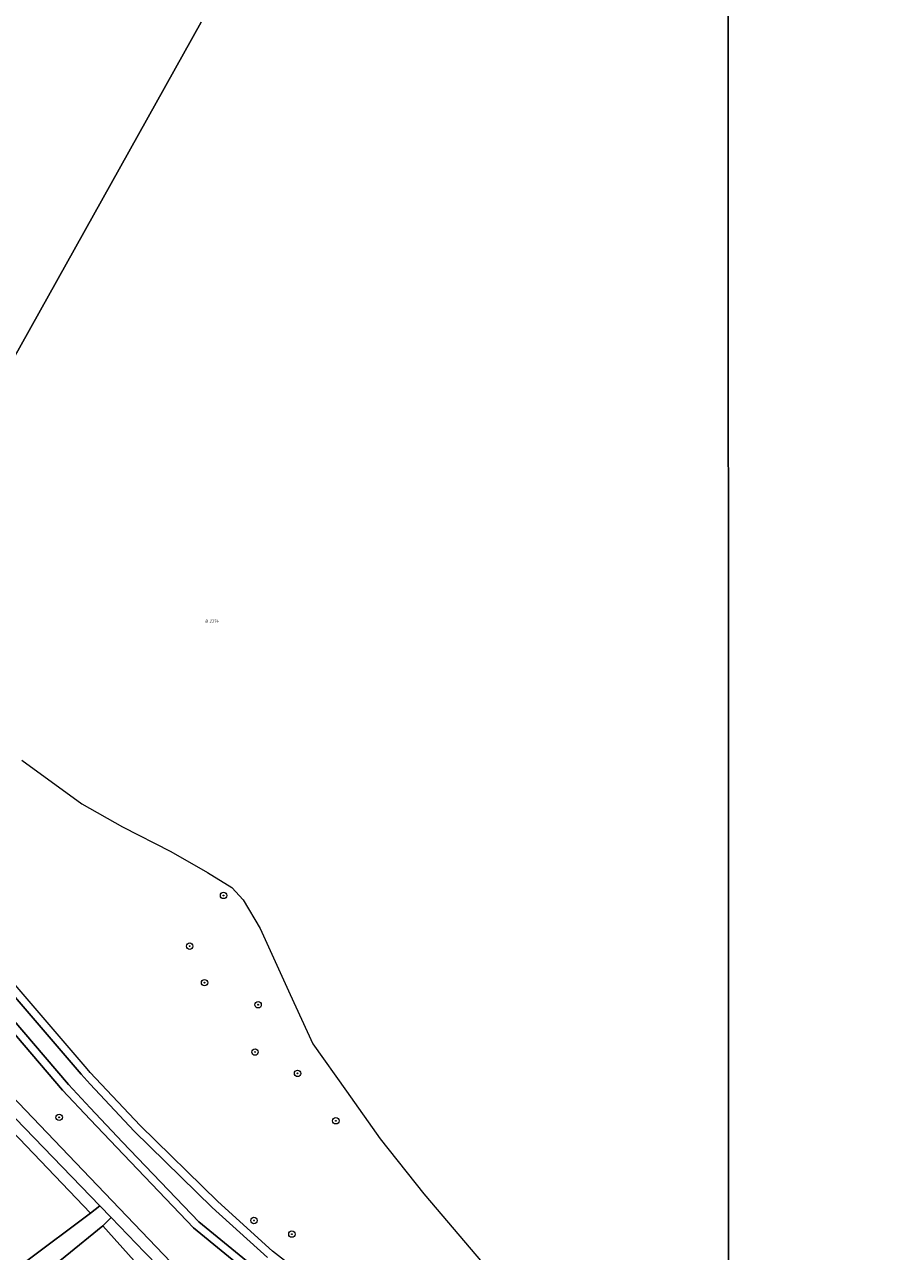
# Model space of a CAD drawing. Header units: metres. Extents: x 207466 to 209466, y 475780 to 477780.
# Tile 47 of 189: x 207913 to 208021, y 476920 to 477073. Entities that reach past the tile are written whole.
import ezdxf
from ezdxf.enums import TextEntityAlignment as Align

# ---------------------------------------------------------------- set-up
doc = ezdxf.new("R2010")
doc.units = ezdxf.units.M
doc.linetypes.add('IE-TERREINAFSCHEIDING-KUNSTMATIG', pattern=[0])
doc.layers.get('0').update_dxf_attribs({"color": 253, "linetype": 'CONTINUOUS'})
for name, color, linetype, lineweight in [('B-RO-FV-GELEIDING_WILDRASTER-G', 253, 'CONTINUOUS', 0), ('B-RO-IE-TERREINAFSCHEIDING_KUNSTMATIG_HEKWERK_RASTER-G', 253, 'IE-TERREINAFSCHEIDING-KUNSTMATIG', 0), ('B-RO-VH-VERHARDING_BETON-GV', 253, 'CONTINUOUS', 0), ('B-WE-KG-GRENS_PERCEEL-GV', 150, 'CONTINUOUS', 18), ('B-WE-KG-GRENS_PERCEEL-S', 150, 'CONTINUOUS', 25)]:
    doc.layers.add(name, color=color, linetype=linetype, lineweight=lineweight)
for name, color, linetype, lineweight, true_color in [('B-RO-GR-BOOM-S', 7, 'CONTINUOUS', 0, 0x6d8a47), ('B-RO-GR-BOUWLAND-GV', 7, 'CONTINUOUS', 0, 0x6d8a47), ('B-RO-GR-GRAS-GV', 7, 'CONTINUOUS', 0, 0x6d8a47), ('B-RO-OG-WATER_SLOOT-GV', 7, 'CONTINUOUS', 0, 0x478c9a)]:
    doc.layers.add(name, color=color, linetype=linetype, lineweight=lineweight, true_color=true_color)
doc.styles.add('NLCS-ISO', font='NLCS-ISO.ttf')

# ---------------------------------------------------------------- blocks, each defined once
blk = doc.blocks.new('SGR-BOOM_01-SO1')
at = {"linetype": 'Continuous'}
h = blk.add_hatch(color=0, dxfattribs=at)
edge = h.paths.add_edge_path()
edge.add_arc((0, 0), 0.25, 0, 360)
at = {"color": 0, "linetype": 'ByBlock', "lineweight": -2}
for radius in [2, 0.25]:
    blk.add_circle((0, 0), radius, dxfattribs=at)
blk = doc.blocks.new('SKG-PERCEELNUMMER-SO')
at = {"style": 'NLCS-ISO', "oblique": 10, "flags": 1}
blk.add_attdef('GEMEENTECODE', text='', height=1.8, dxfattribs=at).set_placement((0, 2.55), align=Align.MIDDLE_CENTER)
at = {"style": 'NLCS-ISO', "oblique": 10}
blk.add_attdef('SECTIE', text='', height=1.8, dxfattribs=at).set_placement((-0.5, 0), align=Align.MIDDLE_RIGHT)
blk.add_attdef('PERCEELNUMMER', text='', height=1.8, dxfattribs=at).set_placement((0.5, 0), align=Align.MIDDLE_LEFT)

msp = doc.modelspace()

# ---------------------------------------------------------------- linework, layer by layer
at = {"layer": 'B-RO-FV-GELEIDING_WILDRASTER-G', "flags": 128}
for points in [[(207867.48, 476983.36), (207895, 476953.83), (207921.9, 476926.02)], [(207923.3, 476924.58), (207927.46, 476920.27), (207936.64, 476910.89), (207941.67, 476905.74), (207946.18, 476901.14), (207952.08, 476896.89), (207956.02, 476894.23), (207966.57, 476887.12), (207969.02, 476885.47), (207970.88, 476884.22), (207997.39, 476866.22), (208009.3, 476858.8), (208028.41, 476847.05), (208054.41, 476831.41), (208057.61, 476827.84), (208078.33, 476793.79), (208088.88, 476776.72), (208087.5, 476769.91), (208086.79, 476766.41), (208083.99, 476752.55), (208086.42, 476750.64), (208088.36, 476749.12), (208089.14, 476748.5)]]:
    msp.add_lwpolyline(points, dxfattribs=at)
at = {"layer": 'B-RO-GR-BOUWLAND-GV', "flags": 128}
msp.add_lwpolyline([(207912.19, 476981.39), (207919.68, 476975.99), (207924.7, 476973.11), (207930.74, 476970.08), (207935.28, 476967.43), (207938.31, 476965.58), (207939.71, 476964.04), (207941.81, 476960.48), (207945.56, 476952.28), (207948.37, 476946.16), (207952.57, 476940.28), (207956.75, 476934.35), (207962.16, 476927.53), (207974.38, 476913.13)], dxfattribs=at)
at = {"layer": 'B-RO-GR-GRAS-GV', "flags": 128}
for points in [[(207858.68, 476990.04), (207851.82, 476997.22), (207805.21, 477020.03), (207809.26, 477002.37), (207813.8, 476985.94), (207818.82, 476966.6), (207820.65, 476961.35), (207823.5, 476957.86), (207846.3, 476941.39), (207871.13, 476922.87), (207897.4, 476904.48), (207898.42, 476904.68), (207903.14, 476908.96), (207912.65, 476919.08), (207920.74, 476925.12), (207858.68, 476990.04)], [(207920.72, 476929.49), (207862.83, 476990.04)], [(207862.83, 476990.04), (207920.72, 476929.49), (207947.08, 476901.91)], [(208060.09, 476838.1), (208056.08, 476841.04), (208029.61, 476858.58), (208001.96, 476876.81), (207967.65, 476899.55), (207963.44, 476902.35), (207956.64, 476906.86), (207948.89, 476912.4), (207941.5, 476918.09), (207934.21, 476924.04), (207924.74, 476933.96), (207920.72, 476938.22), (207918, 476941.09), (207899.63, 476962.6), (207881.29, 476983.28)], [(207901.16, 476963.84), (207919.57, 476942.38), (207920.72, 476941.15), (207926.19, 476935.32), (207935.86, 476925.83), (207942.73, 476919.63)], [(207950.5, 476914.85), (207943.38, 476920.4), (207936.55, 476926.56), (207926.91, 476936.02), (207920.72, 476942.61), (207920.32, 476943.04), (207901.91, 476964.5)], [(207898.88, 476961.95), (207917.26, 476940.42), (207920.72, 476936.76), (207924.02, 476933.28), (207933.53, 476923.31), (207940.88, 476917.31)], [(207920.72, 476936.76), (207917.26, 476940.42), (207898.88, 476961.95)], [(207895, 476953.83), (207921.9, 476926.02), (207923.3, 476924.58), (207927.46, 476920.27)], [(208029.06, 476857.74), (208001.41, 476875.98), (207967.1, 476898.72), (207956.07, 476906.04), (207948.29, 476911.6), (207940.88, 476917.31), (207933.53, 476923.31), (207924.02, 476933.28), (207920.72, 476936.76)], [(208055.13, 476832.22), (208004.05, 476863.31), (207947.08, 476901.91), (207920.72, 476929.49)], [(207912.9, 476915.91), (207922.27, 476923.53), (207923.3, 476924.58), (207921.9, 476926.02), (207920.74, 476925.12), (207912.65, 476919.08)], [(207922.27, 476923.53), (207912.9, 476915.91)], [(207935.73, 476908.52), (207922.27, 476923.53)]]:
    msp.add_lwpolyline(points, dxfattribs=at)
at = {"layer": 'B-RO-IE-TERREINAFSCHEIDING_KUNSTMATIG_HEKWERK_RASTER-G', "flags": 128}
msp.add_lwpolyline([(207921.9, 476926.02), (207923.3, 476924.58)], dxfattribs=at)
at = {"layer": 'B-RO-OG-WATER_SLOOT-GV', "flags": 128}
for points in [[(207858.68, 476990.04), (207920.74, 476925.12), (207921.9, 476926.02), (207895, 476953.83)], [(207927.46, 476920.27), (207923.3, 476924.58), (207922.27, 476923.53), (207935.73, 476908.52), (207946.18, 476901.14), (207941.67, 476905.74), (207936.64, 476910.89), (207927.46, 476920.27)]]:
    msp.add_lwpolyline(points, dxfattribs=at)
at = {"layer": 'B-RO-VH-VERHARDING_BETON-GV', "flags": 128}
for points in [[(207942.73, 476919.63), (207935.86, 476925.83), (207926.19, 476935.32), (207920.72, 476941.15), (207919.57, 476942.38), (207901.16, 476963.84)], [(207899.63, 476962.6), (207918, 476941.09), (207920.72, 476938.22), (207924.74, 476933.96), (207934.21, 476924.04), (207941.5, 476918.09)]]:
    msp.add_lwpolyline(points, dxfattribs=at)
at = {"layer": 'B-WE-KG-GRENS_PERCEEL-GV'}
for points in [[(207934.49, 477073.12), (207868.56, 476954.98), (207851.26, 476923.76), (207912.44, 476861.11), (207962.9, 476809.21), (208000.08, 476771.36), (208000, 477100)], [(208000, 477100), (208000.08, 476771.36), (208013.34, 476756.18), (208152.71, 476613.71)], [(207839.48, 476902.53), (207851.26, 476923.76), (207868.56, 476954.98), (207934.49, 477073.12)]]:
    msp.add_lwpolyline(points, dxfattribs=at)

# ---------------------------------------------------------------- block references
at = {"layer": 'B-RO-GR-BOOM-S', "xscale": 0.2, "yscale": 0.2, "zscale": 0.2}
for p in [(207937.28, 476964.6), (207933.07, 476958.3), (207934.92, 476953.76), (207941.57, 476951.02), (207941.19, 476945.14), (207946.48, 476942.49), (207916.85, 476937.03), (207951.23, 476936.6), (207941.06, 476924.21), (207945.77, 476922.52)]:
    msp.add_blockref('SGR-BOOM_01-SO1', p, dxfattribs=at)
at = {"layer": 'B-WE-KG-GRENS_PERCEEL-S', "xscale": 0.2, "yscale": 0.2, "zscale": 0.2}
msp.add_blockref('SKG-PERCEELNUMMER-SO', (207935.43, 476998.68), dxfattribs=at).add_auto_attribs({'PERCEELNUMMER': '2374', 'SECTIE': 'B'})

doc.saveas('drawing.dxf')
